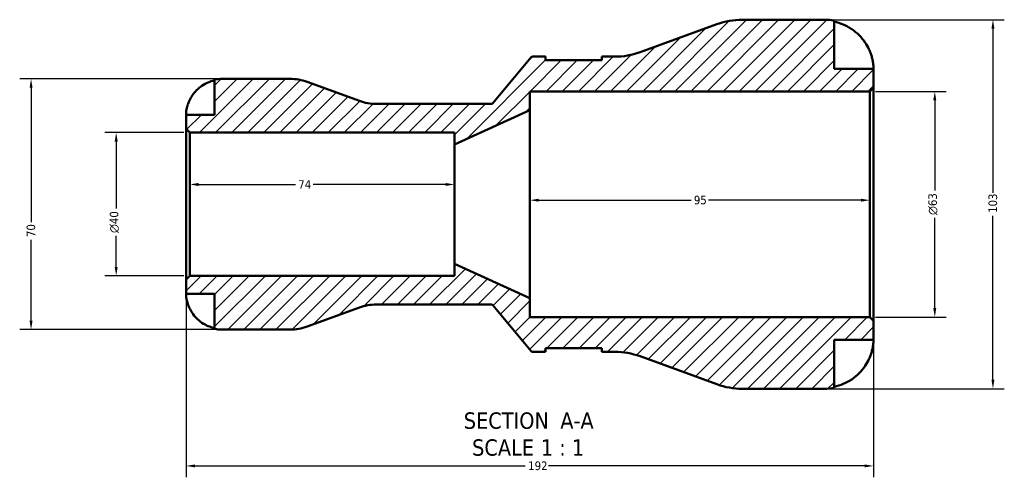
# Model space of a CAD drawing. Header units: millimetres. Extents: x 0 to 903, y -173 to 594.
# Tile 2 of 8: x 260 to 535, y -173 to -45. Entities that reach past the tile are written whole.
import ezdxf

# ---------------------------------------------------------------- set-up
doc = ezdxf.new("R2010")
doc.units = ezdxf.units.MM
for name, color, linetype, lineweight in [('Dimension (ANSI)', 7, 'Continuous', 25), ('Hatch (ANSI)', 7, 'Continuous', 18), ('Symbol (ANSI)', 7, 'Continuous', 25), ('Visible (ANSI)', 7, 'Continuous', 50)]:
    doc.layers.add(name, color=color, linetype=linetype, lineweight=lineweight)
doc.styles.add('Label Text (ANSI)', font='tahoma.ttf')
doc.styles.add('Note Text (ANSI)', font='tahoma.ttf')
doc.dimstyles.new('Default - mm (ANSI)', dxfattribs={"dimtxt": 2.4, "dimasz": 2.5, "dimexe": 3.175, "dimexo": 1.6002, "dimgap": 0.8, "dimtad": 0, "dimtoh": 1, "dimdec": 0, "dimrnd": 1e-08, "dimzin": 4, "dimdsep": 46, "dimtxsty": 'Note Text (ANSI)', "dimcen": 0.09, "dimdle": 10, "dimclrd": 256, "dimclre": 256, "dimclrt": 5, "dimadec": 1, "dimazin": 1, "dimtfac": 1.27, "dimtofl": 0, "dimtmove": 0, "dimatfit": 3, "dimfxl": 1, "dimtolj": 1, "dimtzin": 4, "dimlwd": -1, "dimlwe": -1, "dimarcsym": 0})

# ---------------------------------------------------------------- blocks, each defined once
blk = doc.blocks.new('*D7')
at = {"layer": 'Defpoints', "color": 0, "transparency": 16777216}
for p in [(497, -64.83), (515.14, -64.83), (497, -127.83)]:
    blk.add_point(p, dxfattribs=at)
at = {"layer": 'Dimension (ANSI)', "transparency": 16777216}
for p, q in [((498.6, -64.83), (518.31, -64.83)), ((515.14, -67.33), (515.14, -92.52)), ((515.14, -125.33), (515.14, -100.13)), ((498.6, -127.83), (518.31, -127.83))]:
    blk.add_line(p, q, dxfattribs=at)
for points in [[(514.72, -67.33), (515.55, -67.33), (515.14, -64.83)], [(514.72, -125.33), (515.55, -125.33), (515.14, -127.83)]]:
    blk.add_solid(points, dxfattribs=at)
at = {"layer": 'Dimension (ANSI)', "color": 5, "transparency": 16777216, "insert": (513.33, -99.33), "char_height": 2.4, "attachment_point": 1, "rotation": 90, "style": 'Note Text (ANSI)'}
blk.add_mtext('\\A1;{\\fAIGDT|b0|i0;\\H2.4000;\\ln}\\fTahoma|b0|i0;\\H2.4000;63', dxfattribs=at)
blk = doc.blocks.new('*D8')
at = {"layer": 'Defpoints', "color": 0, "transparency": 16777216}
for p in [(307.06, -76.33), (286.53, -116.33), (307.06, -116.33)]:
    blk.add_point(p, dxfattribs=at)
at = {"layer": 'Dimension (ANSI)', "transparency": 16777216}
for p, q in [((305.46, -76.33), (283.36, -76.33)), ((286.53, -78.83), (286.53, -97.49)), ((286.53, -113.83), (286.53, -105.16)), ((305.46, -116.33), (283.36, -116.33))]:
    blk.add_line(p, q, dxfattribs=at)
for points in [[(286.12, -78.83), (286.95, -78.83), (286.53, -76.33)], [(286.12, -113.83), (286.95, -113.83), (286.53, -116.33)]]:
    blk.add_solid(points, dxfattribs=at)
at = {"layer": 'Dimension (ANSI)', "color": 5, "transparency": 16777216, "insert": (284.73, -104.36), "char_height": 2.4, "attachment_point": 1, "rotation": 90, "style": 'Note Text (ANSI)'}
blk.add_mtext('\\A1;{\\fAIGDT|b0|i0;\\H2.4000;\\ln}\\fTahoma|b0|i0;\\H2.4000;40', dxfattribs=at)
blk = doc.blocks.new('*D9')
at = {"layer": 'Defpoints', "color": 0, "transparency": 16777216}
for p in [(306.03, -117.36), (498.03, -128.86), (498.03, -169.37)]:
    blk.add_point(p, dxfattribs=at)
at = {"layer": 'Dimension (ANSI)', "transparency": 16777216}
for p, q in [((306.03, -118.96), (306.03, -172.54)), ((498.03, -130.46), (498.03, -172.54)), ((308.53, -169.37), (400.79, -169.37)), ((495.53, -169.37), (407.28, -169.37))]:
    blk.add_line(p, q, dxfattribs=at)
for points in [[(308.53, -168.95), (308.53, -169.78), (306.03, -169.37)], [(495.53, -168.95), (495.53, -169.78), (498.03, -169.37)]]:
    blk.add_solid(points, dxfattribs=at)
at = {"layer": 'Dimension (ANSI)', "color": 5, "transparency": 16777216, "insert": (401.59, -168.12), "char_height": 2.4, "attachment_point": 1, "style": 'Note Text (ANSI)'}
blk.add_mtext('\\A1;192', dxfattribs=at)
blk = doc.blocks.new('*D10')
at = {"layer": 'Defpoints', "color": 0, "transparency": 16777216}
for p in [(484.33, -44.83), (484.33, -147.83), (531.38, -147.83)]:
    blk.add_point(p, dxfattribs=at)
at = {"layer": 'Dimension (ANSI)', "transparency": 16777216}
for p, q in [((485.93, -44.83), (534.55, -44.83)), ((531.38, -47.33), (531.38, -93.1)), ((531.38, -145.33), (531.38, -99.55)), ((485.93, -147.83), (534.55, -147.83))]:
    blk.add_line(p, q, dxfattribs=at)
for points in [[(530.96, -47.33), (531.79, -47.33), (531.38, -44.83)], [(530.96, -145.33), (531.79, -145.33), (531.38, -147.83)]]:
    blk.add_solid(points, dxfattribs=at)
at = {"layer": 'Dimension (ANSI)', "color": 5, "transparency": 16777216, "insert": (530.13, -98.75), "char_height": 2.4, "attachment_point": 1, "rotation": 90, "style": 'Note Text (ANSI)'}
blk.add_mtext('\\A1;103', dxfattribs=at)
blk = doc.blocks.new('*D11')
at = {"layer": 'Defpoints', "color": 0, "transparency": 16777216}
for p in [(497, -95.2), (402.03, -96.33), (497, -96.33)]:
    blk.add_point(p, dxfattribs=at)
at = {"layer": 'Dimension (ANSI)', "transparency": 16777216}
for p, q in [((404.53, -95.2), (447.06, -95.2)), ((494.5, -95.2), (451.98, -95.2))]:
    blk.add_line(p, q, dxfattribs=at)
for points in [[(404.53, -94.78), (404.53, -95.61), (402.03, -95.2)], [(494.5, -94.78), (494.5, -95.61), (497, -95.2)]]:
    blk.add_solid(points, dxfattribs=at)
at = {"layer": 'Dimension (ANSI)', "color": 5, "transparency": 16777216, "insert": (447.86, -93.95), "char_height": 2.4, "attachment_point": 1, "style": 'Note Text (ANSI)'}
blk.add_mtext('\\A1;95', dxfattribs=at)
blk = doc.blocks.new('*D12')
at = {"layer": 'Defpoints', "color": 0, "transparency": 16777216}
for p in [(307.06, -90.81), (307.06, -96.33), (381.03, -96.33)]:
    blk.add_point(p, dxfattribs=at)
at = {"layer": 'Dimension (ANSI)', "transparency": 16777216}
for p, q in [((309.56, -90.81), (336.57, -90.81)), ((378.53, -90.81), (341.53, -90.81))]:
    blk.add_line(p, q, dxfattribs=at)
for points in [[(309.56, -90.39), (309.56, -91.23), (307.06, -90.81)], [(378.53, -90.39), (378.53, -91.23), (381.03, -90.81)]]:
    blk.add_solid(points, dxfattribs=at)
at = {"layer": 'Dimension (ANSI)', "color": 5, "transparency": 16777216, "insert": (337.37, -89.61), "char_height": 2.4, "attachment_point": 1, "style": 'Note Text (ANSI)'}
blk.add_mtext('\\A1;74', dxfattribs=at)
blk = doc.blocks.new('*D13')
at = {"layer": 'Defpoints', "color": 0, "transparency": 16777216}
for p in [(316.03, -61.33), (262.76, -131.33), (316.03, -131.33)]:
    blk.add_point(p, dxfattribs=at)
at = {"layer": 'Dimension (ANSI)', "transparency": 16777216}
for p, q in [((314.43, -61.33), (259.59, -61.33)), ((262.76, -63.83), (262.76, -101.37)), ((262.76, -128.83), (262.76, -106.28)), ((314.43, -131.33), (259.59, -131.33))]:
    blk.add_line(p, q, dxfattribs=at)
for points in [[(262.34, -63.83), (263.18, -63.83), (262.76, -61.33)], [(262.34, -128.83), (263.18, -128.83), (262.76, -131.33)]]:
    blk.add_solid(points, dxfattribs=at)
at = {"layer": 'Dimension (ANSI)', "color": 5, "transparency": 16777216, "insert": (261.51, -105.48), "char_height": 2.4, "attachment_point": 1, "rotation": 90, "style": 'Note Text (ANSI)'}
blk.add_mtext('\\A1;70', dxfattribs=at)

msp = doc.modelspace()

# ---------------------------------------------------------------- hatches: boundary and pattern name
at = {"layer": 'Hatch (ANSI)'}
h = msp.add_hatch(dxfattribs=at)
h.set_pattern_fill('ANSI31', color=256, scale=25.4, style=0)
h.set_pattern_definition([(45, (0, 0), (-2.245064, 2.245064), [])])
edge = h.paths.add_edge_path()
edge.add_ellipse((461.35, -127.23), major_axis=(19.36, -7.05), ratio=1, start_angle=270, end_angle=290)
edge.add_line((461.35, -147.83), (484.33, -147.83))
edge.add_ellipse((484.33, -134.13), major_axis=(13.7, 0), ratio=1, start_angle=270, end_angle=281.537)
edge.add_line((487.07, -147.55), (487.07, -134.13))
edge.add_line((487.07, -134.13), (498.03, -134.13))
edge.add_line((498.03, -134.13), (498.03, -128.86))
edge.add_line((498.03, -128.86), (497, -127.83))
edge.add_line((497, -127.83), (402.03, -127.83))
edge.add_line((402.03, -127.83), (402.03, -122.58))
edge.add_line((402.03, -122.58), (381.03, -112.99))
edge.add_line((381.03, -112.99), (381.03, -116.33))
edge.add_line((381.03, -116.33), (307.06, -116.33))
edge.add_line((307.06, -116.33), (306.03, -117.36))
edge.add_line((306.03, -117.36), (306.03, -121.33))
edge.add_line((306.03, -121.33), (314.03, -121.33))
edge.add_line((314.03, -121.33), (314.03, -131.12))
edge.add_ellipse((316.03, -121.33), major_axis=(9.8, -2), ratio=1, start_angle=270, end_angle=281.537)
edge.add_line((316.03, -131.33), (335.07, -131.33))
edge.add_ellipse((335.07, -117.33), major_axis=(14, 0), ratio=1, start_angle=270, end_angle=290)
edge.add_line((339.85, -130.48), (354.45, -125.17))
edge.add_ellipse((359.23, -138.33), major_axis=(13.16, 4.79), ratio=1, start_angle=70, end_angle=90, ccw=False)
edge.add_line((359.23, -124.33), (391.3, -124.33))
edge.add_ellipse((391.3, -124.83), major_axis=(0.5, 0), ratio=1, start_angle=40, end_angle=90, ccw=False)
edge.add_line((391.68, -124.5), (402.46, -137.35))
edge.add_ellipse((402.84, -137.03), major_axis=(0.321, -0.383), ratio=1, start_angle=270, end_angle=320)
edge.add_line((402.84, -137.53), (406.44, -137.53))
edge.add_line((406.44, -137.53), (406.44, -136.5))
edge.add_line((406.44, -136.5), (422.19, -136.5))
edge.add_line((422.19, -136.5), (422.19, -137.53))
edge.add_line((422.19, -137.53), (425.78, -137.53))
edge.add_ellipse((425.78, -158.13), major_axis=(20.6, 0), ratio=1, start_angle=70, end_angle=90, ccw=False)
edge.add_line((432.83, -138.77), (454.3, -146.58))
edge = h.paths.add_edge_path()
edge.add_ellipse((461.35, -65.43), major_axis=(-20.6, 0), ratio=1, start_angle=270, end_angle=290)
edge.add_line((454.3, -46.07), (432.83, -53.88))
edge.add_ellipse((425.78, -34.53), major_axis=(-19.36, -7.05), ratio=1, start_angle=70, end_angle=90, ccw=False)
edge.add_line((425.78, -55.13), (422.19, -55.13))
edge.add_line((422.19, -55.13), (422.19, -56.16))
edge.add_line((422.19, -56.16), (406.44, -56.16))
edge.add_line((406.44, -56.16), (406.44, -55.13))
edge.add_line((406.44, -55.13), (402.84, -55.13))
edge.add_ellipse((402.84, -55.63), major_axis=(-0.5, 0), ratio=1, start_angle=270, end_angle=320)
edge.add_line((402.46, -55.3), (391.68, -68.15))
edge.add_ellipse((391.3, -67.83), major_axis=(-0.321, -0.383), ratio=1, start_angle=40, end_angle=90, ccw=False)
edge.add_line((391.3, -68.33), (359.23, -68.33))
edge.add_ellipse((359.23, -54.33), major_axis=(-14, 0), ratio=1, start_angle=70, end_angle=90, ccw=False)
edge.add_line((354.45, -67.48), (339.85, -62.17))
edge.add_ellipse((335.07, -75.33), major_axis=(-13.16, 4.79), ratio=1, start_angle=270, end_angle=290)
edge.add_line((335.07, -61.33), (316.03, -61.33))
edge.add_ellipse((316.03, -71.33), major_axis=(-10, 0), ratio=1, start_angle=270, end_angle=281.537)
edge.add_line((314.03, -61.53), (314.03, -71.33))
edge.add_line((314.03, -71.33), (306.03, -71.33))
edge.add_line((306.03, -71.33), (306.03, -75.3))
edge.add_line((306.03, -75.3), (307.06, -76.33))
edge.add_line((307.06, -76.33), (381.03, -76.33))
edge.add_line((381.03, -76.33), (381.03, -79.66))
edge.add_line((381.03, -79.66), (402.03, -70.08))
edge.add_line((402.03, -70.08), (402.03, -64.83))
edge.add_line((402.03, -64.83), (497, -64.83))
edge.add_line((497, -64.83), (498.03, -63.8))
edge.add_line((498.03, -63.8), (498.03, -58.53))
edge.add_line((498.03, -58.53), (487.07, -58.53))
edge.add_line((487.07, -58.53), (487.07, -45.1))
edge.add_ellipse((484.33, -58.53), major_axis=(-13.42, 2.74), ratio=1, start_angle=270, end_angle=281.537)
edge.add_line((484.33, -44.83), (461.35, -44.83))

# ---------------------------------------------------------------- linework, layer by layer
at = {"layer": 'Visible (ANSI)'}
for p, q in [((454.3, -46.07), (432.83, -53.88)), ((484.33, -44.83), (461.35, -44.83)), ((487.07, -58.53), (487.07, -45.1)), ((402.46, -55.3), (391.68, -68.15)), ((406.44, -55.13), (402.84, -55.13)), ((406.44, -56.16), (406.44, -55.13)), ((422.19, -56.16), (406.44, -56.16)), ((425.78, -55.13), (422.19, -55.13)), ((422.19, -55.13), (422.19, -56.16)), ((498.03, -58.53), (487.07, -58.53)), ((498.03, -63.8), (498.03, -58.53)), ((314.03, -61.53), (314.03, -71.33)), ((335.07, -61.33), (316.03, -61.33)), ((354.45, -67.48), (339.85, -62.17)), ((402.03, -70.08), (402.03, -64.83)), ((402.03, -64.83), (497, -64.83)), ((497, -64.83), (498.03, -63.8)), ((497, -64.83), (497, -127.83)), ((498.03, -128.86), (498.03, -63.8)), ((391.3, -68.33), (359.23, -68.33)), ((314.03, -71.33), (306.03, -71.33)), ((306.03, -71.33), (306.03, -75.3)), ((381.03, -79.66), (402.03, -70.08)), ((402.03, -122.58), (402.03, -70.08)), ((306.03, -75.3), (307.06, -76.33)), ((306.03, -75.3), (306.03, -117.36)), ((307.06, -76.33), (381.03, -76.33)), ((307.06, -116.33), (307.06, -76.33)), ((381.03, -76.33), (381.03, -79.66)), ((381.03, -112.99), (381.03, -79.66)), ((402.03, -122.58), (381.03, -112.99)), ((381.03, -112.99), (381.03, -116.33)), ((307.06, -116.33), (306.03, -117.36)), ((306.03, -117.36), (306.03, -121.33)), ((381.03, -116.33), (307.06, -116.33)), ((306.03, -121.33), (314.03, -121.33)), ((314.03, -121.33), (314.03, -131.12)), ((402.03, -127.83), (402.03, -122.58)), ((339.85, -130.48), (354.45, -125.17)), ((359.23, -124.33), (391.3, -124.33)), ((391.68, -124.5), (402.46, -137.35)), ((497, -127.83), (402.03, -127.83)), ((498.03, -128.86), (497, -127.83)), ((498.03, -134.13), (498.03, -128.86)), ((316.03, -131.33), (335.07, -131.33)), ((487.07, -147.55), (487.07, -134.13)), ((487.07, -134.13), (498.03, -134.13)), ((406.44, -137.53), (406.44, -136.5)), ((406.44, -136.5), (422.19, -136.5)), ((422.19, -136.5), (422.19, -137.53)), ((402.84, -137.53), (406.44, -137.53)), ((422.19, -137.53), (425.78, -137.53)), ((432.83, -138.77), (454.3, -146.58)), ((461.35, -147.83), (484.33, -147.83))]:
    msp.add_line(p, q, dxfattribs=at)
for centre, radius, start, end in [((461.35, -65.43), 20.6, 90, 110), ((484.33, -58.53), 13.7, 78.463, 90), ((425.78, -34.53), 20.6, 270, 290), ((402.84, -55.63), 0.5, 90, 140), ((316.03, -71.33), 10, 90, 101.537), ((335.07, -75.33), 14, 70, 90), ((359.23, -54.33), 14, 250, 270), ((391.3, -67.83), 0.5, 270, 320), ((359.23, -138.33), 14, 90, 110), ((391.3, -124.83), 0.5, 40, 90), ((316.03, -121.33), 10, 258.463, 270), ((335.07, -117.33), 14, 270, 290), ((402.84, -137.03), 0.5, 220, 270), ((425.78, -158.13), 20.6, 70, 90), ((461.35, -127.23), 20.6, 250, 270), ((484.33, -134.13), 13.7, 270, 281.537)]:
    msp.add_arc(centre, radius, start, end, dxfattribs=at)
for points, knots in [([(487.07, -45.4), (487.95, -45.58), (488.81, -45.85), (490.35, -46.49), (491.17, -46.92), (492.7, -47.95), (493.41, -48.54), (494.61, -49.74), (495.2, -50.46), (496.11, -51.82), (496.45, -52.44), (496.73, -53.05)], [0.259921, 0.259921, 0.259921, 0.259921, 0.506095, 0.506095, 0.759882, 0.759882, 1.013669, 1.013669, 1.268671, 1.268671, 1.462668, 1.462668, 1.462668, 1.462668]), ([(496.73, -53.05), (496.82, -53.23), (496.91, -53.43), (497.12, -53.94), (497.24, -54.26), (497.47, -54.93), (497.57, -55.28), (497.78, -56.11), (497.87, -56.57), (497.99, -57.46), (498.01, -57.84), (498.04, -58.38), (498.03, -58.53), (498.03, -58.53)], [-0.8764491, -0.8764491, -0.8764491, -0.8764491, -0.8146322, -0.8146322, -0.7114626, -0.7114626, -0.5965347, -0.5965347, -0.4233389, -0.4233389, -0.2170999, -0.2170999, 0, 0, 0, 0]), ([(306.99, -67.33), (307.2, -66.89), (307.45, -66.44), (308.1, -65.46), (308.54, -64.93), (309.41, -64.05), (309.93, -63.62), (311.05, -62.87), (311.65, -62.55), (312.77, -62.09), (313.39, -61.89), (314.03, -61.76)], [4.9026438, 4.9026438, 4.9026438, 4.9026438, 5.0422451, 5.0422451, 5.2285491, 5.2285491, 5.4138041, 5.4138041, 5.599059, 5.599059, 5.7785999, 5.7785999, 5.7785999, 5.7785999]), ([(306.03, -71.33), (306.03, -71.33), (306.03, -71.27), (306.04, -71.05), (306.04, -70.87), (306.09, -70.4), (306.12, -70.12), (306.23, -69.52), (306.31, -69.22), (306.46, -68.7), (306.52, -68.49), (306.66, -68.1), (306.74, -67.91), (306.87, -67.59), (306.93, -67.46), (306.99, -67.33)], [0, 0, 0, 0, 0.1127497, 0.1127497, 0.240462, 0.240462, 0.3630761, 0.3630761, 0.4698265, 0.4698265, 0.5368083, 0.5368083, 0.5973812, 0.5973812, 0.6407273, 0.6407273, 0.6407273, 0.6407273]), ([(306.99, -125.33), (306.92, -125.18), (306.86, -125.03), (306.7, -124.65), (306.61, -124.41), (306.44, -123.92), (306.37, -123.67), (306.22, -123.07), (306.16, -122.74), (306.07, -122.1), (306.05, -121.83), (306.03, -121.43), (306.03, -121.33), (306.03, -121.33)], [-0.6400853, -0.6400853, -0.6400853, -0.6400853, -0.5922218, -0.5922218, -0.5159504, -0.5159504, -0.4323561, -0.4323561, -0.3086303, -0.3086303, -0.1584496, -0.1584496, 0, 0, 0, 0]), ([(314.03, -130.89), (313.39, -130.76), (312.77, -130.56), (311.65, -130.1), (311.05, -129.78), (309.93, -129.03), (309.41, -128.6), (308.54, -127.72), (308.1, -127.19), (307.45, -126.21), (307.2, -125.76), (306.99, -125.33)], [0.1897242, 0.1897242, 0.1897242, 0.1897242, 0.3692652, 0.3692652, 0.5545201, 0.5545201, 0.7397751, 0.7397751, 0.9260791, 0.9260791, 1.0656804, 1.0656804, 1.0656804, 1.0656804]), ([(498.03, -134.13), (498.03, -134.13), (498.03, -134.19), (498.03, -134.46), (498.02, -134.67), (497.97, -135.33), (497.92, -135.81), (497.73, -136.75), (497.63, -137.15), (497.42, -137.88), (497.31, -138.2), (497.06, -138.87), (496.92, -139.21), (496.75, -139.57), (496.74, -139.59), (496.73, -139.61)], [-3.8069636, -3.8069636, -3.8069636, -3.8069636, -3.6614952, -3.6614952, -3.5009101, -3.5009101, -3.2876159, -3.2876159, -3.1467889, -3.1467889, -3.0396524, -3.0396524, -2.9271291, -2.9271291, -2.9205248, -2.9205248, -2.9205248, -2.9205248]), ([(496.73, -139.61), (496.45, -140.21), (496.11, -140.83), (495.2, -142.19), (494.61, -142.91), (493.41, -144.11), (492.7, -144.71), (491.17, -145.73), (490.35, -146.16), (488.81, -146.8), (487.95, -147.07), (487.07, -147.25)], [6.701462, 6.701462, 6.701462, 6.701462, 6.895459, 6.895459, 7.150461, 7.150461, 7.404248, 7.404248, 7.658035, 7.658035, 7.904209, 7.904209, 7.904209, 7.904209])]:
    msp.add_open_spline(points, degree=3, knots=knots, dxfattribs=at)

# ---------------------------------------------------------------- texts
at = {"layer": 'Symbol (ANSI)', "char_height": 4.572, "attachment_point": 7, "style": 'Label Text (ANSI)'}
for s, insert in [('SECTION', (383.61, -159.09)), (' A-A', (408.84, -158.99)), ('SCALE', (385.93, -166.6)), (' 1 : 1', (403.4, -166.52))]:
    msp.add_mtext(s, dxfattribs=dict(at, insert=insert))

# ---------------------------------------------------------------- dimensions: what is measured, and where the dimension line sits
at = {"layer": 'Dimension (ANSI)'}
for base, p1, p2, angle, override, picture, middle in [((531.38, -147.83), (484.33, -44.83), (484.33, -147.83), 90, {"dimgap": 0.8, "dimtoh": 0, "dimdec": 0, "dimtol": 0, "dimlim": 0, "dimtp": 0, "dimtm": 0, "dimtdec": 2, "dimatfit": 1}, '*D10', (531.38, -96.33)), ((262.76, -131.33), (316.03, -61.33), (316.03, -131.33), 90, {"dimgap": 0.8, "dimtoh": 0, "dimdec": 0, "dimtol": 0, "dimlim": 0, "dimtp": 0, "dimtm": 0, "dimtdec": 2, "dimatfit": 1}, '*D13', (262.76, -103.83)), ((307.06, -90.81), (381.03, -96.33), (307.06, -96.33), 180, {"dimgap": 0.8, "dimtoh": 0, "dimdec": 0, "dimse1": 1, "dimse2": 1, "dimtol": 0, "dimlim": 0, "dimtp": 0, "dimtm": 0, "dimtdec": 2, "dimatfit": 1}, '*D12', (339.05, -90.81)), ((497, -95.2), (402.03, -96.33), (497, -96.33), 180, {"dimgap": 0.8, "dimtoh": 0, "dimdec": 0, "dimse1": 1, "dimse2": 1, "dimtol": 0, "dimlim": 0, "dimtp": 0, "dimtm": 0, "dimtdec": 2, "dimatfit": 1}, '*D11', (449.52, -95.2))]:
    dim = msp.add_linear_dim(base=base, p1=p1, p2=p2, angle=angle, dimstyle='Default - mm (ANSI)', override=override, dxfattribs=at)
    dim.commit()
    dim.dimension.update_dxf_attribs({"geometry": picture, "text_midpoint": middle, "dimtype": 160})
for base, p1, p2, picture, middle in [((515.14, -64.83), (497, -127.83), (497, -64.83), '*D7', (515.14, -96.33)), ((286.53, -116.33), (307.06, -76.33), (307.06, -116.33), '*D8', (286.53, -101.33))]:
    dim = msp.add_linear_dim(base=base, p1=p1, p2=p2, angle=90, text='{\\fAIGDT|b0|i0;\\H2.4000;\\ln}\\fTahoma|b0|i0;\\H2.4000;<>', dimstyle='Default - mm (ANSI)', override={"dimgap": 0.8, "dimtoh": 0, "dimdec": 0, "dimtol": 0, "dimlim": 0, "dimtp": 0, "dimtm": 0, "dimtdec": 2, "dimatfit": 1}, dxfattribs=at)
    dim.commit()
    dim.dimension.update_dxf_attribs({"geometry": picture, "text_midpoint": middle, "dimtype": 160})
dim = msp.add_linear_dim(base=(498.03, -169.37), p1=(306.03, -117.36), p2=(498.03, -128.86), dimstyle='Default - mm (ANSI)', override={"dimgap": 0.8, "dimtoh": 0, "dimdec": 0, "dimtol": 0, "dimlim": 0, "dimtp": 0, "dimtm": 0, "dimtdec": 2, "dimatfit": 1}, dxfattribs=at)
dim.commit()
dim.dimension.update_dxf_attribs({"geometry": '*D9', "text_midpoint": (404.03, -169.37), "dimtype": 160})

doc.saveas('drawing.dxf')
